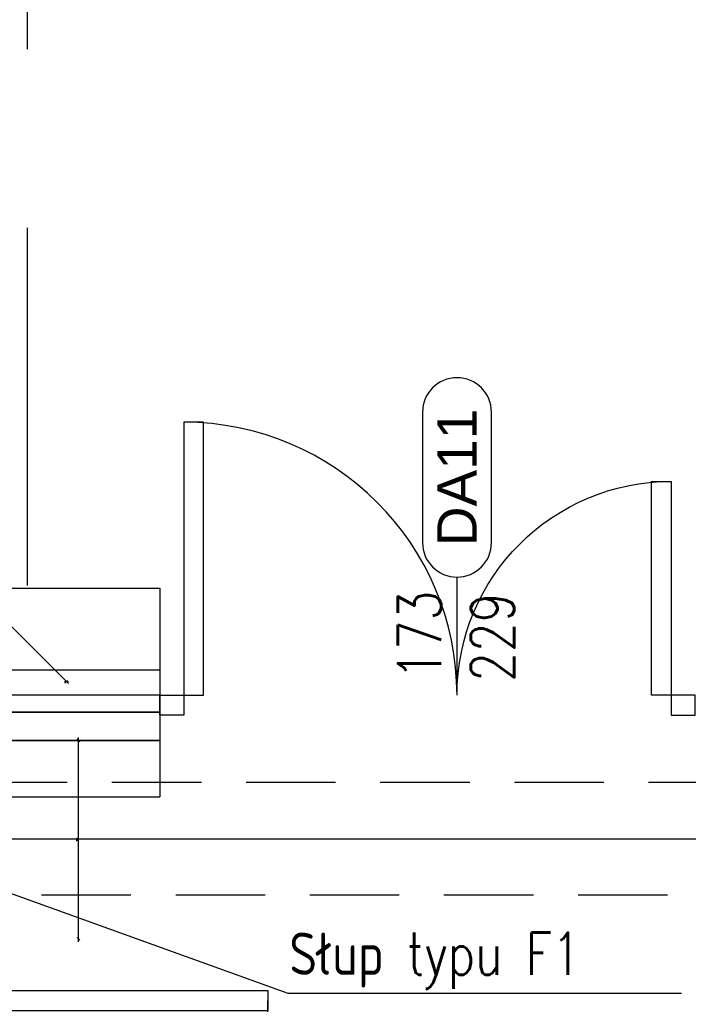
# Model space of a CAD drawing. Header units: centimetres. Extents: x -228435 to 111511, y -89367 to 428125.
# Tile 199 of 216: x 13853 to 16226, y 52412 to 55910. Entities that reach past the tile are written whole.
import ezdxf
from ezdxf.enums import TextEntityAlignment as Align
from ezdxf.xclip import XClip

# ---------------------------------------------------------------- set-up
doc = ezdxf.new("R2010")
doc.units = ezdxf.units.CM
doc.header["$LTSCALE"] = 50
doc.header["$XCLIPFRAME"] = 0
doc.header["$PDMODE"] = 35
doc.header["$PDSIZE"] = 0.1
doc.linetypes.add('DASHDOT2', pattern=[12.7, 6.35, -3.175, 0, -3.175])
doc.linetypes.add('HIDDEN', pattern=[9.525, 6.35, -3.175])
doc.layers.get('0').update_dxf_attribs({"color": 8})
doc.layers.get('DEFPOINTS').update_dxf_attribs({"color": 8})
for name, color, linetype in [('ARCH_INFO_ETYK_DRZWI', 8, 'Continuous'), ('ARCH_INFO_OPISY', 8, 'Continuous'), ('ARCH_INFO_OSIE_IST', 8, 'DASHDOT2'), ('ARCH_NIEWIDOK_IST', 8, 'HIDDEN'), ('ARCH_WIDOK_INNE_IST', 8, 'Continuous'), ('ARCH_WIDOK_IST', 8, 'Continuous'), ('ARCH_ŚLUSARKA_DRZWI', 8, 'Continuous'), ('ARCH_ŚLUSARKA_OKNA_IST', 8, 'Continuous'), ('Osie rzutów$0$ARCH_INFO_OSIE_OPISY_IST', 8, 'Continuous'), ('RYSUNKOWE_XREF', 8, 'Continuous')]:
    doc.layers.add(name, color=color, linetype=linetype)
doc.layers.add('Kondygnacja +0_5$0$ARCH_INFO_WYMIARY', color=8, linetype='Continuous', lineweight=9)
doc.styles.add('Arial', font='ARIAL.TTF')
doc.styles.add('Kondygnacja +0_5$0$Romans', font='Romans.shx', dxfattribs={"width": 0.7})
doc.styles.add('Romans', font='Romans.shx')
doc.styles.add('ROMANS-50-CM', font='romans.shx', dxfattribs={"width": 0.8, "height": 10})
doc.dimstyles.new('ISO-25', dxfattribs={"dimtxt": 2.5, "dimasz": 2.5, "dimexe": 1.25, "dimexo": 0.625, "dimtad": 1, "dimtxsty": 'Standard', "dimcen": 2.5, "dimadec": 0, "dimazin": 0, "dimtfac": 1, "dimtmove": 0, "dimatfit": 3, "dimfxl": 0, "dimarcsym": 0})
doc.dimstyles.new('Kondygnacja +0_5$0$Wymiary 1-100', dxfattribs={"dimtxt": 12, "dimasz": 10, "dimexe": 5, "dimexo": 0, "dimgap": 4, "dimtad": 1, "dimrnd": 0.5, "dimzin": 12, "dimdsep": 46, "dimtxsty": 'Kondygnacja +0_5$0$Romans', "dimblk": 'Kondygnacja +0_5$0$_Oblique', "dimcen": 10, "dimdle": 10, "dimclrt": 55, "dimazin": 0, "dimtfac": 1, "dimtmove": 1, "dimatfit": 3, "dimfxl": 0, "dimtolj": 1, "dimtzin": 0, "dimarcsym": 0})

# ---------------------------------------------------------------- blocks, each defined once
blk = doc.blocks.new('T-drzwi_góra-200')
at = {"layer": 'ARCH_INFO_ETYK_DRZWI'}
blk.add_line((0, 0), (0, 60), dxfattribs=at)
blk.add_lwpolyline([(-17.5, 143.68), (-17.5, 77.5, 1), (17.5, 77.5), (17.5, 143.68, 1)], format="xyb", close=True, dxfattribs=at)
at = {"layer": 'ARCH_INFO_ETYK_DRZWI', "style": 'Arial'}
blk.add_attdef('ADS_DRZWI:SYMBOL', text='', height=20, rotation=90, dxfattribs=at).set_placement((0, 110.59), align=Align.MIDDLE)
at = {"layer": 'ARCH_INFO_ETYK_DRZWI', "style": 'Romans', "width": 0.8}
for tag, p in [('ADS_DRZWI:SZEROKOŚĆ', (-8, 30.49)), ('ADS_DRZWI:WYSOKOŚĆ', (29, 29.47))]:
    blk.add_attdef(tag, text='', height=22, rotation=90, dxfattribs=at).set_placement(p, align=Align.CENTER)
at = {"layer": 'ARCH_INFO_ETYK_DRZWI', "color": 1, "style": 'Arial'}
blk.add_attdef('ADS_DRZWI:ODPORNOŚĆ_OGNIOWA', text='', height=22, dxfattribs=at).set_placement((-0.12, -45.76), align=Align.BOTTOM_CENTER)
blk = doc.blocks.new('Kondygnacja +0_5$0$_Oblique')
at = {"color": 0, "linetype": 'ByBlock', "lineweight": -2}
blk.add_line((-0.5, -0.5), (0.5, 0.5), dxfattribs=at)
blk = doc.blocks.new('*D432')
at = {"layer": 'DEFPOINTS', "color": 0, "lineweight": 40}
for p in [(12604.4, 54972.8), (12481.2, 54849.6), (13895.4, 53435.4)]:
    blk.add_point(p, dxfattribs=at)
at = {"layer": 'Kondygnacja +0_5$0$ARCH_INFO_WYMIARY', "color": 0, "lineweight": -2}
for p, q in [((14025.7, 53551.5), (12597.3, 54979.9)), ((12598.7, 54967.2), (12607.9, 54976.4)), ((14013, 53553), (14022.1, 53562.1))]:
    blk.add_line(p, q, dxfattribs=at)
at = {"layer": 'Kondygnacja +0_5$0$ARCH_INFO_WYMIARY', "color": 0, "lineweight": -2, "xscale": 10, "yscale": 10, "zscale": 10}
for p, rotation in [((12604.4, 54972.8), 135), ((14018.6, 53558.6), 315)]:
    blk.add_blockref('Kondygnacja +0_5$0$_Oblique', p, dxfattribs=dict(at, rotation=rotation))
at = {"layer": 'Kondygnacja +0_5$0$ARCH_INFO_WYMIARY', "color": 55, "insert": (13314.7, 54268.9), "char_height": 5, "attachment_point": 5, "rotation": 315, "style": 'Kondygnacja +0_5$0$Romans'}
blk.add_mtext('\\A1;2000', dxfattribs=at)
blk = doc.blocks.new('Osie rzutów')
at = {"layer": 'ARCH_INFO_OSIE_IST', "ltscale": 10}
blk.add_line((4436.04, 9800), (15156.54, 9800), dxfattribs=at)
blk = doc.blocks.new('A$C6FDA0163')
at = {"layer": 'RYSUNKOWE_XREF'}
blk.add_blockref('Osie rzutów', (-10460.03, -9819.05, -630), dxfattribs=at)
blk = doc.blocks.new('*D1147')
at = {"layer": 'DEFPOINTS', "color": 0, "lineweight": 40}
for p in [(13815, 53350, 6300), (14061.3, 53350), (13815, 52645, 6300)]:
    blk.add_point(p, dxfattribs=at)
at = {"layer": 'Kondygnacja +0_5$0$ARCH_INFO_WYMIARY', "color": 0, "lineweight": -2}
for p, q in [((14061.3, 52635), (14061.3, 53360)), ((14065.8, 53350), (14066.3, 53350)), ((14065.8, 52645), (14066.3, 52645))]:
    blk.add_line(p, q, dxfattribs=at)
at = {"layer": 'Kondygnacja +0_5$0$ARCH_INFO_WYMIARY', "color": 0, "lineweight": -2, "xscale": 10, "yscale": 10, "zscale": 10}
for p, rotation in [((14061.3, 53350), 90), ((14061.3, 52645), 270)]:
    blk.add_blockref('Kondygnacja +0_5$0$_Oblique', p, dxfattribs=dict(at, rotation=rotation))
at = {"layer": 'Kondygnacja +0_5$0$ARCH_INFO_WYMIARY', "color": 55, "insert": (14056.8, 52997.5), "char_height": 5, "attachment_point": 5, "rotation": 90, "style": 'Kondygnacja +0_5$0$Romans'}
blk.add_mtext('\\A1;705', dxfattribs=at)

msp = doc.modelspace()

# ---------------------------------------------------------------- linework, layer by layer
at = {"layer": 'ARCH_NIEWIDOK_IST', "ltscale": 4}
for p, q in [((13800, 53600, 630), (14350, 53600, 630)), ((13800, 53350, 630), (14350, 53350, 630))]:
    msp.add_line(p, q, dxfattribs=at)
at = {"layer": 'ARCH_NIEWIDOK_IST'}
for p, q in [((19260, 53200, 630), (13815, 53200, 630)), ((19010, 52800, 630), (13815, 52800, 630))]:
    msp.add_line(p, q, dxfattribs=at)
at = {"layer": 'ARCH_WIDOK_INNE_IST', "linetype": 'HIDDEN', "ltscale": 4}
msp.add_line((13880, 53900, 630), (13880, 57586.31601, 630), dxfattribs=at)
at = {"layer": 'ARCH_WIDOK_IST'}
for p, q in [((13800, 53890.3658, 630), (14350, 53890.3658, 630)), ((14350, 53890.3658, 630), (14350, 53150, 630)), ((13815, 53150, 630), (14350, 53150, 630))]:
    msp.add_line(p, q, dxfattribs=at)
at = {"layer": 'ARCH_WIDOK_IST', "elevation": 630}
msp.add_lwpolyline([(13800, 53450), (14350, 53450), (14350, 53350), (13800, 53350)], close=True, dxfattribs=at)
at = {"layer": 'ARCH_ŚLUSARKA_DRZWI', "linetype": 'Continuous', "lineweight": -3, "elevation": 630}
for points in [[(14435, 53510), (14505, 53510), (14505, 54480), (14435, 54480)], [(16165, 53510), (16095, 53510), (16095, 54270), (16165, 54270)], [(14435, 53440), (14350, 53440), (14350, 53510), (14435, 53510)], [(16165, 53440), (16250, 53440), (16250, 53510), (16165, 53510)], [(13405, 52460), (13405, 52390), (14735, 52390), (14735, 52460)]]:
    msp.add_lwpolyline(points, close=True, dxfattribs=at)
at = {"layer": 'ARCH_ŚLUSARKA_DRZWI', "linetype": 'Continuous', "lineweight": -3}
for centre, radius, start, end in [((14435, 53510, 630), 970, 0, 90), ((13405, 52460, 630), 1330, 270, 0)]:
    msp.add_arc(centre, radius, start, end, dxfattribs=at)
at = {"layer": 'ARCH_ŚLUSARKA_DRZWI', "linetype": 'Continuous', "lineweight": -3, "extrusion": (0, 0, -1)}
msp.add_arc((-16165, 53510, -630), 760, 0, 90, dxfattribs=at)
at = {"layer": 'ARCH_ŚLUSARKA_OKNA_IST'}
for p, q in [((14350, 53510, 630), (13800, 53510, 630)), ((14350, 53450, 630), (13800, 53450, 630))]:
    msp.add_line(p, q, dxfattribs=at)

# ---------------------------------------------------------------- block references
ref = msp.add_blockref('A$C6FDA0163', (-16540, 53190.5, 630), dxfattribs=dict(xscale=10, yscale=10, zscale=10))
XClip(ref).set_block_clipping_path([(-400.031931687, -2219.05), (399.968068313, 380.95)])
at = {"layer": 'ARCH_INFO_ETYK_DRZWI', "linetype": 'Continuous', "lineweight": -3}
ref = msp.add_blockref('T-drzwi_góra-200', (15405, 53510, 630), dxfattribs=dict(at, xscale=7, yscale=7, zscale=7))
ref.add_attrib('ADS_DRZWI:SYMBOL', 'DA11', dxfattribs={"height": 140, "rotation": 90, "style": 'Arial'}).set_placement((15405, 54284.11889, 630), align=Align.MIDDLE)
ref.add_attrib('ADS_DRZWI:SZEROKOŚĆ', '173', dxfattribs={"height": 154, "rotation": 90, "style": 'Romans', "width": 0.8}).set_placement((15349, 53723.46179, 630), align=Align.CENTER)
ref.add_attrib('ADS_DRZWI:WYSOKOŚĆ', '229', dxfattribs={"height": 154, "rotation": 90, "style": 'Romans', "width": 0.8}).set_placement((15608, 53716.27313, 630), align=Align.CENTER)
at = {"layer": 'Osie rzutów$0$ARCH_INFO_OSIE_OPISY_IST', "xscale": 10, "yscale": 10, "zscale": 10}
msp.add_blockref('Osie rzutów', (-121140, -45000, 630), dxfattribs=at)

# ---------------------------------------------------------------- texts
at = {"layer": 'ARCH_INFO_OPISY', "insert": (14809.69938, 52667.34762, -11970), "char_height": 150, "width": 6265.3267976, "attachment_point": 1, "style": 'ROMANS-50-CM'}
msp.add_mtext('Słup typu F1', dxfattribs=at)

# ---------------------------------------------------------------- dimensions: what is measured, and where the dimension line sits
at = {"layer": 'Kondygnacja +0_5$0$ARCH_INFO_WYMIARY'}
dim = msp.add_aligned_dim(p1=(13895.41555, 53435.41555, 630), p2=(12481.20199, 54849.62911, 630), distance=-174.22943, dimstyle='Kondygnacja +0_5$0$Wymiary 1-100', override={"dimtxt": 5, "dimgap": 2}, dxfattribs=at)
dim.commit()
dim.dimension.update_dxf_attribs({"geometry": '*D432', "text_midpoint": (13314.68956, 54268.90312, 630)})
dim = msp.add_linear_dim(base=(14061.30387, 53350, -5670), p1=(13815, 52645, 630), p2=(13815, 53350, 630), angle=90, dimstyle='Kondygnacja +0_5$0$Wymiary 1-100', override={"dimtxt": 5, "dimgap": 2}, dxfattribs=at)
dim.commit()
dim.dimension.update_dxf_attribs({"geometry": '*D1147', "text_midpoint": (14056.80387, 52997.5, -5670)})

# ---------------------------------------------------------------- leaders
at = {"layer": 'ARCH_INFO_OPISY'}
msp.add_leader([(13606.17457, 52884.54975, -11970), (14804.12601, 52451.51337, -11970), (16202.3042, 52451.51337, -11970)], dimstyle='ISO-25', override={"dimscale": 5, "dimasz": 2, "dimtad": 0, "dimldrblk": 'Dot'}, dxfattribs=at)

doc.saveas('drawing.dxf')
